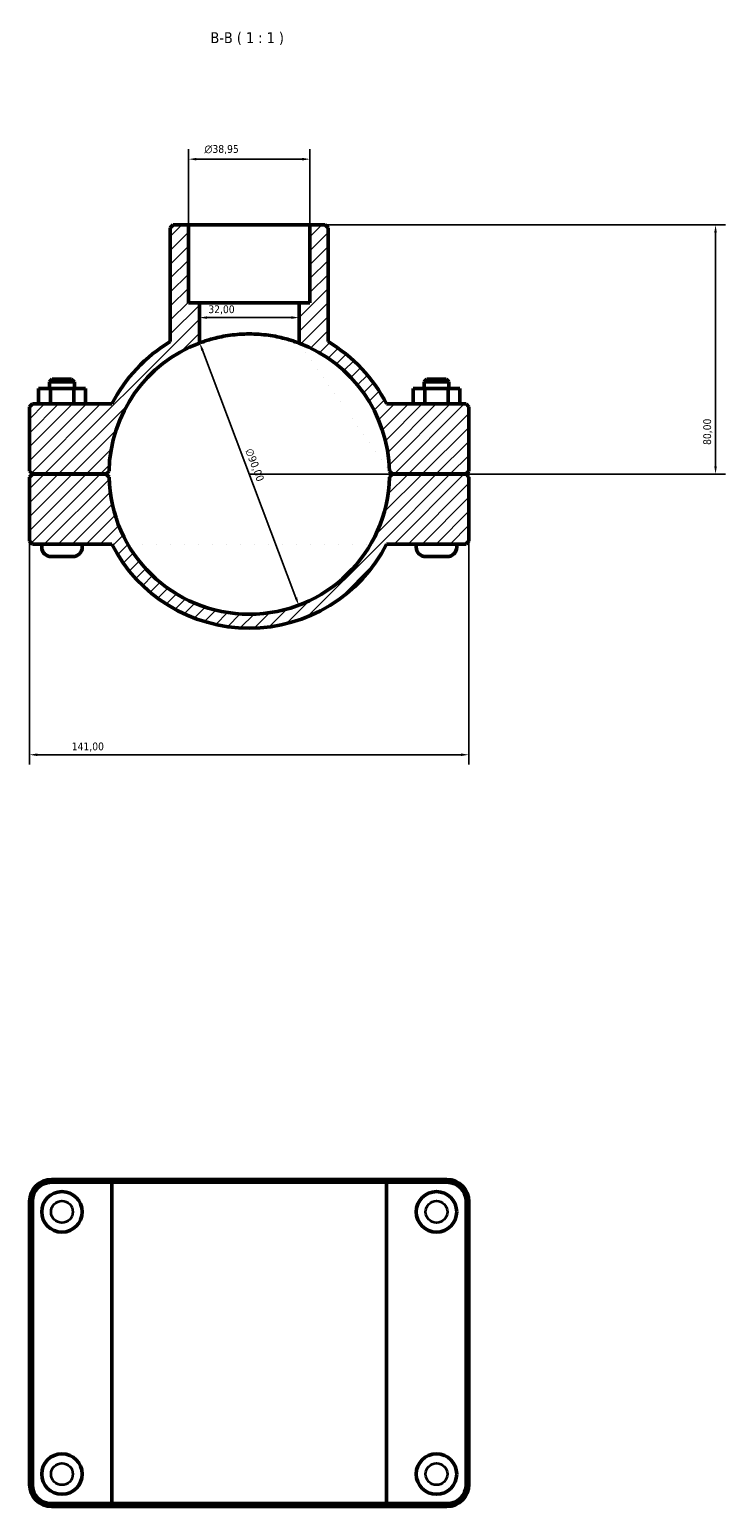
# Model space of a CAD drawing. Header units: millimetres. Extents: x 0 to 1130, y -20 to 1083.
# Tile 4 of 6: x 356 to 579, y 609 to 1083. Entities that reach past the tile are written whole.
import ezdxf

# ---------------------------------------------------------------- set-up
doc = ezdxf.new("R2010")
doc.units = ezdxf.units.MM
for name, color, linetype, lineweight in [('Dimension (ISO)', 7, 'Continuous', 25), ('Hatch (ISO)', 7, 'Continuous', 18), ('Symbol (ISO)', 7, 'Continuous', 25), ('Visible (ISO)', 7, 'Continuous', 50), ('Visible Narrow (ISO)', 7, 'Continuous', 35)]:
    doc.layers.add(name, color=color, linetype=linetype, lineweight=lineweight)
doc.styles.add('Label Text (ISO)', font='tahoma.ttf')
doc.styles.add('Note Text (ISO)', font='tahoma.ttf')
doc.dimstyles.new('Default (ISO)', dxfattribs={"dimtxt": 2.5, "dimasz": 2.5, "dimexe": 3.175, "dimexo": 0, "dimgap": 0.762, "dimtad": 1, "dimrnd": 1e-08, "dimzin": 0, "dimtxsty": 'Note Text (ISO)', "dimcen": 0.09, "dimdle": 10, "dimclrd": 256, "dimclre": 256, "dimclrt": 232, "dimazin": 0, "dimtfac": 1.40208, "dimtmove": 0, "dimatfit": 3, "dimfxl": 1, "dimtolj": 1, "dimtzin": 0, "dimlwd": -1, "dimlwe": -1, "dimarcsym": 0})

# ---------------------------------------------------------------- blocks, each defined once
blk = doc.blocks.new('*D11')
at = {"layer": 'Defpoints', "color": 0, "transparency": 16777216}
for p in [(410.64, 982.14), (442.42, 897.93)]:
    blk.add_point(p, dxfattribs=at)
at = {"layer": 'Dimension (ISO)', "transparency": 16777216}
blk.add_line((441.54, 900.27), (411.52, 979.8), dxfattribs=at)
blk.add_arc((426.53, 940.04), 45, 69.1725, 114.723, dxfattribs=at)
for points in [[(411.91, 979.94), (411.13, 979.65), (410.64, 982.14)], [(441.93, 900.42), (441.15, 900.13), (442.42, 897.93)]]:
    blk.add_solid(points, dxfattribs=at)
at = {"layer": 'Dimension (ISO)', "color": 232, "true_color": 0xca0064, "transparency": 16777216, "insert": (427.56, 948.57), "char_height": 2.5, "attachment_point": 1, "rotation": 290.6804, "style": 'Note Text (ISO)'}
blk.add_mtext('\\A1;∅90,00', dxfattribs=at)
blk = doc.blocks.new('*D12')
at = {"layer": 'Defpoints', "color": 0, "transparency": 16777216}
for p in [(446.01, 1020.04), (426.53, 940.04), (576.2, 940.04)]:
    blk.add_point(p, dxfattribs=at)
at = {"layer": 'Dimension (ISO)', "transparency": 16777216}
for p, q in [((446.01, 1020.04), (579.38, 1020.04)), ((576.2, 1017.54), (576.2, 942.54)), ((426.53, 940.04), (579.38, 940.04))]:
    blk.add_line(p, q, dxfattribs=at)
for points in [[(575.78, 1017.54), (576.62, 1017.54), (576.2, 1020.04)], [(575.78, 942.54), (576.62, 942.54), (576.2, 940.04)]]:
    blk.add_solid(points, dxfattribs=at)
at = {"layer": 'Dimension (ISO)', "color": 232, "true_color": 0xca0064, "transparency": 16777216, "insert": (572.26, 949.39), "char_height": 2.5, "attachment_point": 1, "rotation": 90, "style": 'Note Text (ISO)'}
blk.add_mtext('\\A1;80,00', dxfattribs=at)
blk = doc.blocks.new('*D13')
at = {"layer": 'Defpoints', "color": 0, "transparency": 16777216}
for p in [(356.03, 918.44), (497.03, 918.44), (356.03, 849.9)]:
    blk.add_point(p, dxfattribs=at)
at = {"layer": 'Dimension (ISO)', "transparency": 16777216}
for p, q in [((356.03, 918.44), (356.03, 846.72)), ((497.03, 918.44), (497.03, 846.72)), ((494.53, 849.9), (358.53, 849.9))]:
    blk.add_line(p, q, dxfattribs=at)
for points in [[(358.53, 850.31), (358.53, 849.48), (356.03, 849.9)], [(494.53, 850.31), (494.53, 849.48), (497.03, 849.9)]]:
    blk.add_solid(points, dxfattribs=at)
at = {"layer": 'Dimension (ISO)', "color": 232, "true_color": 0xca0064, "transparency": 16777216, "insert": (369.58, 853.83), "char_height": 2.5, "attachment_point": 1, "style": 'Note Text (ISO)'}
blk.add_mtext('\\A1;141,00', dxfattribs=at)
blk = doc.blocks.new('*D14')
at = {"layer": 'Defpoints', "color": 0, "transparency": 16777216}
for p in [(410.53, 990.28), (410.53, 990.28), (442.53, 990.28)]:
    blk.add_point(p, dxfattribs=at)
at = {"layer": 'Dimension (ISO)', "transparency": 16777216}
blk.add_line((440.03, 990.28), (413.03, 990.28), dxfattribs=at)
for points in [[(413.03, 990.7), (413.03, 989.86), (410.53, 990.28)], [(440.03, 990.7), (440.03, 989.86), (442.53, 990.28)]]:
    blk.add_solid(points, dxfattribs=at)
at = {"layer": 'Dimension (ISO)', "color": 232, "true_color": 0xca0064, "transparency": 16777216, "insert": (413.41, 994.22), "char_height": 2.5, "attachment_point": 1, "style": 'Note Text (ISO)'}
blk.add_mtext('\\A1;32,00', dxfattribs=at)
blk = doc.blocks.new('*D15')
at = {"layer": 'Defpoints', "color": 0, "transparency": 16777216}
for p in [(407.06, 1041.16), (407.06, 1020.04), (446.01, 1020.04)]:
    blk.add_point(p, dxfattribs=at)
at = {"layer": 'Dimension (ISO)', "transparency": 16777216}
for p, q in [((407.06, 1020.04), (407.06, 1044.33)), ((446.01, 1020.04), (446.01, 1044.33)), ((443.51, 1041.16), (409.56, 1041.16))]:
    blk.add_line(p, q, dxfattribs=at)
for points in [[(409.56, 1041.57), (409.56, 1040.74), (407.06, 1041.16)], [(443.51, 1041.57), (443.51, 1040.74), (446.01, 1041.16)]]:
    blk.add_solid(points, dxfattribs=at)
at = {"layer": 'Dimension (ISO)', "color": 232, "true_color": 0xca0064, "transparency": 16777216, "insert": (412.14, 1045.68), "char_height": 2.5, "attachment_point": 1, "style": 'Note Text (ISO)'}
blk.add_mtext('\\A1;\\fAIGDT|b0|i0;\\H2.5000;\\ln\\fTahoma|b0|i0;\\H2.5000;38,95', dxfattribs=at)

msp = doc.modelspace()

# ---------------------------------------------------------------- hatches: boundary and pattern name
at = {"layer": 'Hatch (ISO)'}
h = msp.add_hatch(dxfattribs=at)
h.set_pattern_fill('ANSI31', color=256, scale=25.4, style=0)
h.set_pattern_definition([(45, (0, 0), (-2.245064, 2.245064), [])])
edge = h.paths.add_edge_path()
edge.add_ellipse((426.531, 940.035), major_axis=(44.99, -0.95), ratio=1, start_angle=182.41919, end_angle=360)
edge.add_line((471.521, 939.085), (472.431, 939.985))
edge.add_line((472.431, 939.985), (496.131, 939.985))
edge.add_line((496.131, 939.985), (497.031, 939.085))
edge.add_line((497.031, 939.085), (497.031, 918.435))
edge.add_line((497.031, 918.435), (496.131, 917.535))
edge.add_line((496.131, 917.535), (470.622, 917.535))
edge.add_ellipse((426.531, 940.035), major_axis=(-44.091, -22.5), ratio=1, start_angle=0, end_angle=125.92862, ccw=False)
edge.add_line((382.44, 917.535), (356.931, 917.535))
edge.add_line((356.931, 917.535), (356.031, 918.435))
edge.add_line((356.031, 918.435), (356.031, 939.085))
edge.add_line((356.031, 939.085), (356.931, 939.985))
edge.add_line((356.931, 939.985), (380.631, 939.985))
edge.add_line((380.631, 939.985), (381.541, 939.085))
edge = h.paths.add_edge_path()
edge.add_line((451.85, 1019.135), (450.95, 1020.035))
edge.add_line((450.95, 1020.035), (446.007, 1020.035))
edge.add_line((446.007, 1020.035), (446.007, 995.035))
edge.add_line((446.007, 995.035), (442.531, 995.035))
edge.add_line((442.531, 995.035), (442.531, 982.095))
edge.add_ellipse((426.531, 940.035), major_axis=(16, 42.059), ratio=1, start_angle=292.03709, end_angle=360, ccw=False)
edge.add_line((471.521, 940.985), (472.431, 940.085))
edge.add_line((472.431, 940.085), (496.131, 940.085))
edge.add_line((496.131, 940.085), (497.031, 940.985))
edge.add_line((497.031, 940.985), (497.031, 961.635))
edge.add_line((497.031, 961.635), (496.131, 962.535))
edge.add_line((496.131, 962.535), (470.622, 962.535))
edge.add_ellipse((426.531, 940.035), major_axis=(44.091, 22.5), ratio=1, start_angle=0, end_angle=32.20112)
edge.add_line((451.85, 982.57), (451.85, 1019.135))
edge = h.paths.add_edge_path()
edge.add_line((402.112, 1020.035), (401.212, 1019.135))
edge.add_line((401.212, 1019.135), (401.212, 982.57))
edge.add_ellipse((426.531, 940.035), major_axis=(-25.319, 42.535), ratio=1, start_angle=0, end_angle=32.20112)
edge.add_line((382.44, 962.535), (356.931, 962.535))
edge.add_line((356.931, 962.535), (356.031, 961.635))
edge.add_line((356.031, 961.635), (356.031, 940.985))
edge.add_line((356.031, 940.985), (356.931, 940.085))
edge.add_line((356.931, 940.085), (380.631, 940.085))
edge.add_line((380.631, 940.085), (381.541, 940.985))
edge.add_ellipse((426.531, 940.035), major_axis=(-44.99, 0.95), ratio=1, start_angle=292.03709, end_angle=360, ccw=False)
edge.add_line((410.531, 982.095), (410.531, 995.035))
edge.add_line((410.531, 995.035), (407.055, 995.035))
edge.add_line((407.055, 995.035), (407.055, 1020.035))
edge.add_line((407.055, 1020.035), (402.112, 1020.035))

# ---------------------------------------------------------------- linework, layer by layer
at = {"layer": 'Visible (ISO)'}
for p, q in [((402.112, 1020.035), (401.212, 1019.135)), ((407.055, 1020.035), (402.112, 1020.035)), ((407.055, 995.035), (407.055, 1020.035)), ((407.055, 1020.035), (446.007, 1020.035)), ((450.95, 1020.035), (446.007, 1020.035)), ((446.007, 1020.035), (446.007, 995.035)), ((451.85, 1019.135), (450.95, 1020.035)), ((401.212, 1019.135), (401.212, 982.57)), ((451.85, 982.57), (451.85, 1019.135)), ((410.531, 995.035), (407.055, 995.035)), ((410.531, 982.095), (410.531, 995.035)), ((410.531, 995.035), (442.531, 995.035)), ((446.007, 995.035), (442.531, 995.035)), ((442.531, 995.035), (442.531, 982.095)), ((363.331, 970.535), (362.431, 969.635)), ((370.431, 969.635), (362.431, 969.635)), ((362.431, 967.535), (362.431, 969.635)), ((363.331, 970.535), (369.531, 970.535)), ((369.531, 970.535), (370.431, 969.635)), ((370.431, 967.535), (370.431, 969.635)), ((483.531, 970.535), (482.631, 969.635)), ((482.631, 969.635), (490.631, 969.635)), ((482.631, 969.635), (482.631, 967.535)), ((489.731, 970.535), (483.531, 970.535)), ((489.731, 970.535), (490.631, 969.635)), ((490.631, 969.635), (490.631, 967.535)), ((358.926, 967.535), (362.713, 967.535)), ((358.926, 962.535), (358.926, 967.535)), ((362.713, 967.535), (370.219, 967.535)), ((362.713, 962.535), (362.713, 967.535)), ((370.219, 967.535), (373.937, 967.535)), ((370.219, 962.535), (370.219, 967.535)), ((373.937, 962.535), (373.937, 967.535)), ((482.844, 967.535), (479.126, 967.535)), ((479.126, 962.535), (479.126, 967.535)), ((482.844, 962.535), (482.844, 967.535)), ((490.349, 967.535), (482.844, 967.535)), ((490.349, 962.535), (490.349, 967.535)), ((494.137, 967.535), (490.349, 967.535)), ((494.137, 962.535), (494.137, 967.535)), ((356.931, 962.535), (356.031, 961.635)), ((356.031, 961.635), (356.031, 940.985)), ((382.44, 962.535), (356.931, 962.535)), ((496.131, 962.535), (470.622, 962.535)), ((497.031, 961.635), (496.131, 962.535)), ((497.031, 940.985), (497.031, 961.635)), ((356.031, 940.985), (356.931, 940.085)), ((356.931, 939.985), (356.031, 939.085)), ((356.031, 939.085), (356.031, 918.435)), ((356.931, 940.085), (380.631, 940.085)), ((380.631, 939.985), (356.931, 939.985)), ((359.931, 939.985), (359.931, 940.085)), ((372.931, 939.985), (372.931, 940.085)), ((380.631, 940.085), (381.541, 940.985)), ((381.541, 939.085), (380.631, 939.985)), ((471.521, 940.985), (472.431, 940.085)), ((472.431, 939.985), (471.521, 939.085)), ((472.431, 940.085), (496.131, 940.085)), ((496.131, 939.985), (472.431, 939.985)), ((480.131, 940.085), (480.131, 939.985)), ((493.131, 940.085), (493.131, 939.985)), ((496.131, 940.085), (497.031, 940.985)), ((497.031, 939.085), (496.131, 939.985)), ((497.031, 918.435), (497.031, 939.085)), ((356.031, 918.435), (356.931, 917.535)), ((356.931, 917.535), (382.44, 917.535)), ((359.931, 916.535), (359.931, 917.535)), ((372.931, 916.535), (372.931, 917.535)), ((470.622, 917.535), (496.131, 917.535)), ((480.131, 917.535), (480.131, 916.535)), ((493.131, 917.535), (493.131, 916.535)), ((496.131, 917.535), (497.031, 918.435)), ((369.931, 913.535), (362.931, 913.535)), ((483.131, 913.535), (490.131, 913.535)), ((382.995, 713.501), (363.081, 713.501)), ((363.081, 712.601), (382.44, 712.601)), ((470.622, 712.601), (382.44, 712.601)), ((382.44, 609.401), (382.44, 712.601)), ((382.995, 713.501), (470.067, 713.501)), ((489.981, 713.501), (470.067, 713.501)), ((470.622, 712.601), (489.981, 712.601)), ((470.622, 609.401), (470.622, 712.601)), ((356.031, 706.451), (356.031, 615.551)), ((356.931, 615.551), (356.931, 706.451)), ((496.131, 706.451), (496.131, 615.551)), ((497.031, 615.551), (497.031, 706.451)), ((382.44, 609.401), (363.081, 609.401)), ((363.081, 608.501), (382.995, 608.501)), ((382.44, 609.401), (470.622, 609.401)), ((470.067, 608.501), (382.995, 608.501)), ((470.067, 608.501), (489.981, 608.501)), ((489.981, 609.401), (470.622, 609.401))]:
    msp.add_line(p, q, dxfattribs=at)
for centre in [(366.431, 703.101), (486.631, 703.101), (366.431, 618.901), (486.631, 618.901)]:
    msp.add_circle(centre, 6.5, dxfattribs=at)
for centre, radius, start, end in [((426.531, 940.035), 45, 110.8275, 178.7904), ((426.531, 940.035), 49.5, 120.76319, 152.96431), ((426.531, 940.035), 45, 1.2096, 69.1725), ((426.531, 940.035), 49.5, 27.03569, 59.23681), ((426.531, 940.035), 45, 181.2096, 358.7904), ((362.931, 916.535), 3, 180, 270), ((369.931, 916.535), 3, 270, 0), ((426.531, 940.035), 49.5, 207.03569, 332.96431), ((483.131, 916.535), 3, 180, 270), ((490.131, 916.535), 3, 270, 0), ((363.081, 706.451), 7.05, 90, 180), ((363.081, 706.451), 6.15, 90, 180), ((489.981, 706.451), 7.05, 0, 90), ((489.981, 706.451), 6.15, 0, 90), ((363.081, 615.551), 7.05, 180, 270), ((363.081, 615.551), 6.15, 180, 270), ((489.981, 615.551), 7.05, 270, 0), ((489.981, 615.551), 6.15, 270, 0)]:
    msp.add_arc(centre, radius, start, end, dxfattribs=at)
msp.add_open_spline([(442.531, 982.095), (442.531, 982.095), (442.433, 982.132), (442.024, 982.285), (441.713, 982.399), (440.894, 982.684), (440.385, 982.854), (439.214, 983.215), (438.55, 983.406), (437.14, 983.773), (436.343, 983.961), (434.604, 984.314), (433.663, 984.478), (431.694, 984.749), (430.665, 984.857), (428.591, 985), (427.545, 985.035), (425.517, 985.035), (424.472, 985), (422.397, 984.857), (421.368, 984.749), (419.399, 984.478), (418.458, 984.314), (416.72, 983.961), (415.923, 983.773), (414.512, 983.406), (413.849, 983.215), (412.677, 982.854), (412.169, 982.684), (411.35, 982.399), (411.039, 982.285), (410.629, 982.132), (410.531, 982.095), (410.531, 982.095)], degree=3, knots=[0, 0, 0, 0, 0.3043452, 0.3043452, 0.6086904, 0.6086904, 0.9130356, 0.9130356, 1.2173808, 1.2173808, 1.5215404, 1.5215404, 1.8257, 1.8257, 2.1298596, 2.1298596, 2.4340192, 2.4340192, 2.7381788, 2.7381788, 3.0423384, 3.0423384, 3.346498, 3.346498, 3.6506576, 3.6506576, 3.9550028, 3.9550028, 4.259348, 4.259348, 4.5636932, 4.5636932, 4.8680384, 4.8680384, 4.8680384, 4.8680384], dxfattribs=at)
for points in [[(382.995, 713.501), (382.809, 713.201), (382.624, 712.901), (382.44, 712.601)], [(470.067, 713.501), (470.253, 713.201), (470.438, 712.901), (470.622, 712.601)], [(382.995, 608.501), (382.809, 608.8), (382.624, 609.1), (382.44, 609.401)], [(470.067, 608.501), (470.253, 608.8), (470.438, 609.1), (470.622, 609.401)]]:
    msp.add_open_spline(points, degree=3, dxfattribs=at)
at = {"layer": 'Visible Narrow (ISO)'}
for p, q in [((363.081, 712.646), (363.081, 713.456)), ((489.981, 712.646), (489.981, 713.456)), ((356.886, 706.451), (356.076, 706.451)), ((496.176, 706.451), (496.986, 706.451)), ((356.886, 615.551), (356.076, 615.551)), ((496.176, 615.551), (496.986, 615.551)), ((363.081, 609.356), (363.081, 608.546)), ((489.981, 609.356), (489.981, 608.546))]:
    msp.add_line(p, q, dxfattribs=at)
for centre in [(366.431, 703.101), (486.631, 703.101), (366.431, 618.901), (486.631, 618.901)]:
    msp.add_circle(centre, 3.5, dxfattribs=at)

# ---------------------------------------------------------------- texts
at = {"layer": 'Symbol (ISO)', "insert": (414.092, 1077.785), "char_height": 3.5, "attachment_point": 7, "style": 'Label Text (ISO)'}
msp.add_mtext('B-B ( 1 : 1 )', dxfattribs=at)

# ---------------------------------------------------------------- dimensions: what is measured, and where the dimension line sits
at = {"layer": 'Dimension (ISO)'}
dim = msp.add_linear_dim(base=(407.055, 1041.157), p1=(446.007, 1020.035), p2=(407.055, 1020.035), angle=180, text='\\fAIGDT|b0|i0;\\H2.5000;\\ln\\fTahoma|b0|i0;\\H2.5000;<>', dimstyle='Default (ISO)', override={"dimdec": 2, "dimtp": 0, "dimtm": 0, "dimtdec": 2, "dimtofl": 0, "dimatfit": 1}, dxfattribs=at)
dim.commit()
dim.dimension.update_dxf_attribs({"geometry": '*D15', "text_midpoint": (417.679, 1041.157), "dimtype": 160})
for base, p1, p2, angle, override, picture, middle in [((576.202, 940.035), (446.007, 1020.035), (426.531, 940.035), 90, {"dimdec": 2, "dimtp": 0, "dimtm": 0, "dimtdec": 2, "dimtofl": 0, "dimatfit": 1}, '*D12', (576.202, 953.535)), ((410.531, 990.281), (442.531, 990.281), (410.531, 990.281), 180, {"dimdec": 2, "dimse1": 1, "dimse2": 1, "dimtp": 0, "dimtm": 0, "dimtdec": 2, "dimtofl": 0, "dimatfit": 1}, '*D14', (417.531, 990.281))]:
    dim = msp.add_linear_dim(base=base, p1=p1, p2=p2, angle=angle, dimstyle='Default (ISO)', override=override, dxfattribs=at)
    dim.commit()
    dim.dimension.update_dxf_attribs({"geometry": picture, "text_midpoint": middle, "dimtype": 160})
dim = msp.add_diameter_dim_2p(p1=(442.423, 897.935), p2=(410.639, 982.136), dimstyle='Default (ISO)', override={"dimdec": 2, "dimlfac": 1, "dimtp": 0, "dimtm": 0, "dimtdec": 2, "dimatfit": 2}, dxfattribs=at)
dim.commit()
dim.dimension.update_dxf_attribs({"geometry": '*D11', "text_midpoint": (425.777, 942.032), "dimtype": 163})
dim = msp.add_linear_dim(base=(356.031, 849.895), p1=(497.031, 918.435), p2=(356.031, 918.435), dimstyle='Default (ISO)', override={"dimdec": 2, "dimtp": 0, "dimtm": 0, "dimtdec": 2, "dimtofl": 0, "dimatfit": 1}, dxfattribs=at)
dim.commit()
dim.dimension.update_dxf_attribs({"geometry": '*D13', "text_midpoint": (374.531, 849.895), "dimtype": 160})

doc.saveas('drawing.dxf')
